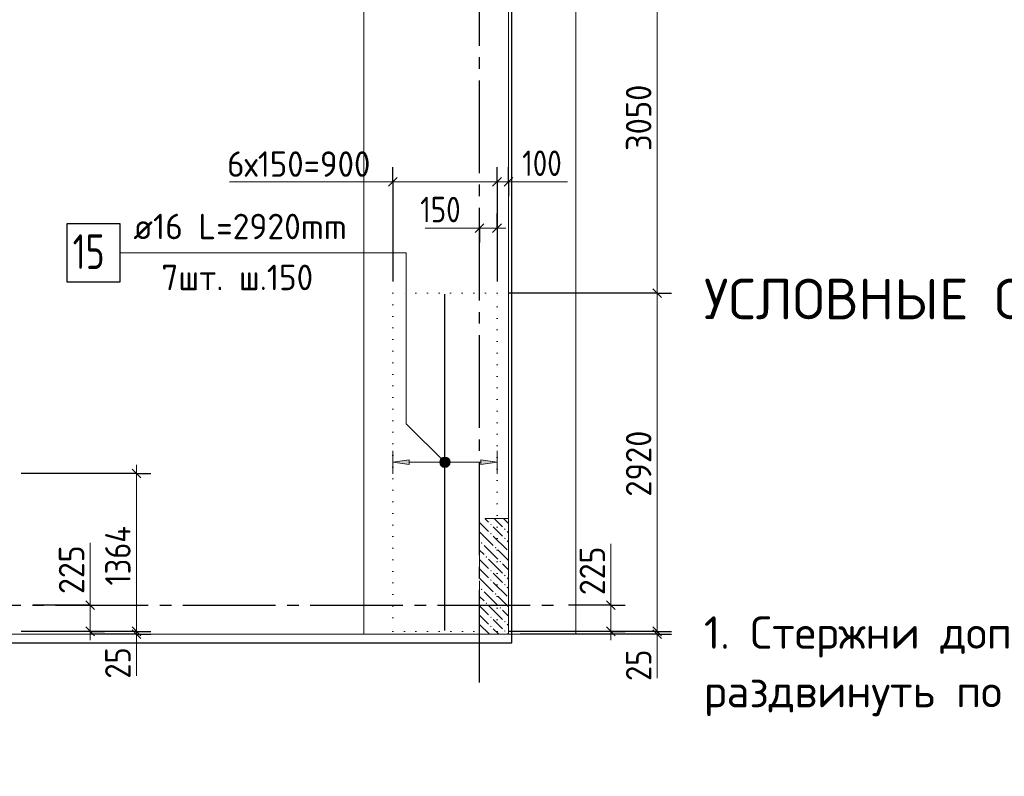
# Model space of a CAD drawing. Header units: millimetres. Extents: x 0 to 42000, y -76 to 29700.
# Tile 6 of 10: x 21090 to 29594, y 6005 to 12539. Entities that reach past the tile are written whole.
import ezdxf

# ---------------------------------------------------------------- set-up
doc = ezdxf.new("R2010")
doc.units = ezdxf.units.MM
for name, pattern in [('______2', [270, 200, -70]), ('______5', [1100, 800, -100, 100, -100]), ('______9', [100, 0, -100])]:
    doc.linetypes.add(name, pattern=pattern)
for name, color, linetype, lineweight in [('Standard', 7, 'Continuous', 25), ('ДОП Верх по У', 7, 'Continuous', 18), ('ЖБ Перекрытие верхний уровень', 7, 'Continuous', 18), ('Позиционная метка номер позиции', 7, 'Continuous', 13), ('Размерная линия_ общее', 7, 'Continuous', 13)]:
    doc.layers.add(name, color=color, linetype=linetype, lineweight=lineweight)
doc.layers.add('ЖБ Пилон', color=7, linetype='______2', lineweight=13, true_color=0xa0a0a0)
doc.layers.add('Оси', color=7, linetype='______5', lineweight=13, true_color=0x656565)
doc.styles.add('ISOCPEUR', font='txt')

msp = doc.modelspace()

# ---------------------------------------------------------------- hatches: boundary and pattern name
at = {"layer": 'ДОП Верх по У', "linetype": 'Continuous', "lineweight": 13, "transparency": 33554687}
msp.add_hatch(color=7, dxfattribs=at).paths.add_polyline_path([(24452.7, 8697), (24312.7, 8717), (24452.7, 8737)], flags=16)
msp.add_hatch(color=7, dxfattribs=at).paths.add_polyline_path([(25072.7, 8697), (25212.7, 8717), (25072.7, 8737)])
at = {"layer": 'ЖБ Пилон', "linetype": 'Continuous', "lineweight": 18, "transparency": 33554687}
for points in [[(25154.1, 8179.6), (25160.6, 8186.1), (25167.1, 8179.6), (25160.6, 8173.1)], [(25154.1, 8179.6), (25160.6, 8186.1), (25167.1, 8179.6), (25160.6, 8173.1)], [(25154.1, 8099.6), (25160.6, 8106.1), (25167.1, 8099.6), (25160.6, 8093.1)], [(25154.1, 8099.6), (25160.6, 8106.1), (25167.1, 8099.6), (25160.6, 8093.1)], [(25274.1, 8139.6), (25280.6, 8146.1), (25287.1, 8139.6), (25280.6, 8133.1)], [(25274.1, 8139.6), (25280.6, 8146.1), (25287.1, 8139.6), (25280.6, 8133.1)], [(25074.1, 8019.6), (25080.6, 8026.1), (25087.1, 8019.6), (25080.6, 8013.1)], [(25074.1, 8019.6), (25080.6, 8026.1), (25087.1, 8019.6), (25080.6, 8013.1)], [(25274.1, 8059.6), (25280.6, 8066.1), (25287.1, 8059.6), (25280.6, 8053.1)], [(25274.1, 8059.6), (25280.6, 8066.1), (25287.1, 8059.6), (25280.6, 8053.1)], [(25194.1, 7979.6), (25200.6, 7986.1), (25207.1, 7979.6), (25200.6, 7973.1)], [(25194.1, 7979.6), (25200.6, 7986.1), (25207.1, 7979.6), (25200.6, 7973.1)], [(25114.1, 7899.6), (25120.6, 7906.1), (25127.1, 7899.6), (25120.6, 7893.1)], [(25114.1, 7899.6), (25120.6, 7906.1), (25127.1, 7899.6), (25120.6, 7893.1)], [(25234.1, 7859.6), (25240.6, 7866.1), (25247.1, 7859.6), (25240.6, 7853.1)], [(25234.1, 7859.6), (25240.6, 7866.1), (25247.1, 7859.6), (25240.6, 7853.1)], [(25154.1, 7779.6), (25160.6, 7786.1), (25167.1, 7779.6), (25160.6, 7773.1)], [(25154.1, 7779.6), (25160.6, 7786.1), (25167.1, 7779.6), (25160.6, 7773.1)], [(25274.1, 7739.6), (25280.6, 7746.1), (25287.1, 7739.6), (25280.6, 7733.1)], [(25274.1, 7739.6), (25280.6, 7746.1), (25287.1, 7739.6), (25280.6, 7733.1)], [(25154.1, 7699.6), (25160.6, 7706.1), (25167.1, 7699.6), (25160.6, 7693.1)], [(25154.1, 7699.6), (25160.6, 7706.1), (25167.1, 7699.6), (25160.6, 7693.1)], [(25274.1, 7659.6), (25280.6, 7666.1), (25287.1, 7659.6), (25280.6, 7653.1)], [(25274.1, 7659.6), (25280.6, 7666.1), (25287.1, 7659.6), (25280.6, 7653.1)], [(25074.1, 7619.6), (25080.6, 7626.1), (25087.1, 7619.6), (25080.6, 7613.1)], [(25074.1, 7619.6), (25080.6, 7626.1), (25087.1, 7619.6), (25080.6, 7613.1)], [(25194.1, 7579.6), (25200.6, 7586.1), (25207.1, 7579.6), (25200.6, 7573.1)], [(25194.1, 7579.6), (25200.6, 7586.1), (25207.1, 7579.6), (25200.6, 7573.1)], [(25114.1, 7499.6), (25120.6, 7506.1), (25127.1, 7499.6), (25120.6, 7493.1)], [(25114.1, 7499.6), (25120.6, 7506.1), (25127.1, 7499.6), (25120.6, 7493.1)], [(25234.1, 7459.6), (25240.6, 7466.1), (25247.1, 7459.6), (25240.6, 7453.1)], [(25234.1, 7459.6), (25240.6, 7466.1), (25247.1, 7459.6), (25240.6, 7453.1)], [(25154.1, 7379.6), (25160.6, 7386.1), (25167.1, 7379.6), (25160.6, 7373.1)], [(25154.1, 7379.6), (25160.6, 7386.1), (25167.1, 7379.6), (25160.6, 7373.1)], [(25274.1, 7339.6), (25280.6, 7346.1), (25287.1, 7339.6), (25280.6, 7333.1)], [(25274.1, 7339.6), (25280.6, 7346.1), (25287.1, 7339.6), (25280.6, 7333.1)], [(25154.1, 7299.6), (25160.6, 7306.1), (25167.1, 7299.6), (25160.6, 7293.1)], [(25154.1, 7299.6), (25160.6, 7306.1), (25167.1, 7299.6), (25160.6, 7293.1)], [(25274.1, 7259.6), (25280.6, 7266.1), (25287.1, 7259.6), (25280.6, 7253.1)], [(25274.1, 7259.6), (25280.6, 7266.1), (25287.1, 7259.6), (25280.6, 7253.1)]]:
    msp.add_hatch(color=7, dxfattribs=at).paths.add_polyline_path(points, flags=16)
at = {"layer": 'Позиционная метка номер позиции', "linetype": 'Continuous', "lineweight": 13, "transparency": 33554687}
for points in [[(24730.9, 8685.2), (24774.2, 8760.3), (24719.5, 8705.5)], [(24719.5, 8705.5), (24774.2, 8760.3), (24751.3, 8760.3)], [(24719.5, 8705.5), (24751.3, 8760.3), (24719.5, 8728.5)], [(24719.5, 8728.5), (24751.3, 8760.3), (24730.9, 8748.8)], [(24730.9, 8685.2), (24794.5, 8748.8), (24774.2, 8760.3)], [(24751.3, 8673.7), (24794.5, 8748.8), (24730.9, 8685.2)], [(24751.3, 8673.7), (24806, 8728.5), (24794.5, 8748.8)], [(24774.2, 8673.7), (24806, 8728.5), (24751.3, 8673.7)], [(24774.2, 8673.7), (24806, 8705.5), (24806, 8728.5)], [(24806, 8705.5), (24774.2, 8673.7), (24794.5, 8685.2)]]:
    msp.add_hatch(color=7, dxfattribs=at).paths.add_polyline_path(points)

# ---------------------------------------------------------------- linework, layer by layer
at = {"layer": 'Standard', "color": 7, "linetype": '______9', "lineweight": 13, "transparency": 33554687}
for p, q in [((25212.7, 10177), (24312.7, 10177)), ((24312.7, 10177), (24312.7, 7257)), ((25212.7, 7257), (25212.7, 10177)), ((24312.7, 7257), (25212.7, 7257))]:
    msp.add_line(p, q, dxfattribs=at)
at = {"layer": 'Standard', "color": 254, "linetype": 'Continuous', "lineweight": 25, "true_color": 0xc4c4ff, "transparency": 33554687}
msp.add_lwpolyline([(7672.7, 7157), (25339.7, 7157), (25339.7, 25801), (7672.7, 25801), (7672.7, 7157)], dxfattribs=at)
at = {"layer": 'Standard', "color": 7, "linetype": 'Continuous', "lineweight": 13, "transparency": 33554687}
for points in [[(25892.7, 25732), (6812.7, 25732), (6812.7, 7232), (25892.7, 7232), (25892.7, 25732)], [(6812.7, 7232), (25312.7, 7232), (25312.7, 25732), (6812.7, 25732), (6812.7, 7232)], [(24062.7, 7232), (25312.7, 7232), (25312.7, 16732), (24062.7, 16732), (24062.7, 7232)]]:
    msp.add_lwpolyline(points, dxfattribs=at)
at = {"layer": 'ДОП Верх по У', "color": 7, "linetype": 'Continuous', "lineweight": 25, "transparency": 33554687}
msp.add_line((24762.7, 7265), (24762.7, 10169), dxfattribs=at)
at = {"layer": 'ДОП Верх по У', "color": 251, "linetype": 'Continuous', "lineweight": 13, "true_color": 0x494949, "transparency": 33554687}
for p, q in [((24312.7, 8717), (24312.7, 8817)), ((25212.7, 8717), (25212.7, 8817)), ((24312.7, 8717), (24452.7, 8737)), ((24452.7, 8697), (24312.7, 8717)), ((24312.7, 8717), (24312.7, 8617)), ((24312.7, 8717), (24312.7, 8717)), ((24452.7, 8737), (24452.7, 8697)), ((24452.7, 8717), (25072.7, 8717)), ((25212.7, 8717), (25072.7, 8737)), ((25072.7, 8737), (25072.7, 8697)), ((25072.7, 8697), (25212.7, 8717)), ((25212.7, 8717), (25212.7, 8617)), ((25212.7, 8717), (25212.7, 8717))]:
    msp.add_line(p, q, dxfattribs=at)
at = {"layer": 'ДОП Верх по У', "color": 7, "linetype": 'Continuous', "lineweight": 25, "transparency": 33554687}
msp.add_lwpolyline([(21497.4, 10276), (21957.4, 10276), (21957.4, 10776), (21497.4, 10776), (21497.4, 10276)], dxfattribs=at)
at = {"layer": 'ЖБ Перекрытие верхний уровень', "color": 7, "linetype": 'Continuous', "lineweight": 18, "transparency": 33554687}
for p, q in [((25312.7, 7232), (25312.7, 25732)), ((9062.7, 7232), (25312.7, 7232))]:
    msp.add_line(p, q, dxfattribs=at)
at = {"layer": 'ЖБ Пилон', "color": 253, "linetype": '______2', "lineweight": 13, "true_color": 0xa0a0a0, "transparency": 33554687}
for p, q in [((25312.7, 8232), (25062.7, 8232)), ((25062.7, 8232), (25062.7, 7232)), ((25312.7, 8232), (25062.7, 8232)), ((25062.7, 8232), (25062.7, 7232)), ((25312.7, 7232), (25312.7, 8232)), ((25312.7, 7232), (25312.7, 8232)), ((25062.7, 7232), (25312.7, 7232)), ((25062.7, 7232), (25312.7, 7232))]:
    msp.add_line(p, q, dxfattribs=at)
at = {"layer": 'ЖБ Пилон', "color": 9, "linetype": 'Continuous', "lineweight": 18, "true_color": 0xc7c7c7, "transparency": 33554687}
for p, q in [((25062.7, 8197.4), (25140.6, 8119.6)), ((25062.7, 8197.4), (25140.6, 8119.6)), ((25108.1, 8232), (25140.6, 8199.6)), ((25108.1, 8232), (25140.6, 8199.6)), ((25188.1, 8232), (25260.6, 8159.6)), ((25188.1, 8232), (25260.6, 8159.6)), ((25312.7, 8187.4), (25268.1, 8232)), ((25312.7, 8187.4), (25268.1, 8232)), ((25062.7, 8117.4), (25180.6, 7999.6)), ((25062.7, 8117.4), (25180.6, 7999.6)), ((25220.6, 8119.6), (25180.6, 8159.6)), ((25220.6, 8119.6), (25180.6, 8159.6)), ((25180.6, 8079.6), (25300.6, 7959.6)), ((25180.6, 8079.6), (25300.6, 7959.6)), ((25260.6, 8079.6), (25220.6, 8119.6)), ((25260.6, 8079.6), (25220.6, 8119.6)), ((25300.6, 8119.6), (25312.7, 8107.4)), ((25300.6, 8119.6), (25312.7, 8107.4)), ((25100.6, 7999.6), (25220.6, 7879.6)), ((25100.6, 7999.6), (25220.6, 7879.6)), ((25300.6, 8039.6), (25312.7, 8027.4)), ((25300.6, 8039.6), (25312.7, 8027.4)), ((25100.6, 7919.6), (25062.7, 7957.4)), ((25100.6, 7919.6), (25062.7, 7957.4)), ((25220.6, 7959.6), (25312.7, 7867.4)), ((25220.6, 7959.6), (25312.7, 7867.4)), ((25062.7, 7877.4), (25140.6, 7799.6)), ((25062.7, 7877.4), (25140.6, 7799.6)), ((25140.6, 7879.6), (25260.6, 7759.6)), ((25140.6, 7879.6), (25260.6, 7759.6)), ((25312.7, 7787.4), (25260.6, 7839.6)), ((25312.7, 7787.4), (25260.6, 7839.6)), ((25062.7, 7797.4), (25140.6, 7719.6)), ((25062.7, 7797.4), (25140.6, 7719.6)), ((25220.6, 7719.6), (25180.6, 7759.6)), ((25220.6, 7719.6), (25180.6, 7759.6)), ((25062.7, 7717.4), (25180.6, 7599.6)), ((25062.7, 7717.4), (25180.6, 7599.6)), ((25180.6, 7679.6), (25300.6, 7559.6)), ((25180.6, 7679.6), (25300.6, 7559.6)), ((25260.6, 7679.6), (25220.6, 7719.6)), ((25260.6, 7679.6), (25220.6, 7719.6)), ((25300.6, 7719.6), (25312.7, 7707.4)), ((25300.6, 7719.6), (25312.7, 7707.4)), ((25100.6, 7599.6), (25220.6, 7479.6)), ((25100.6, 7599.6), (25220.6, 7479.6)), ((25300.6, 7639.6), (25312.7, 7627.4)), ((25300.6, 7639.6), (25312.7, 7627.4)), ((25100.6, 7519.6), (25062.7, 7557.4)), ((25100.6, 7519.6), (25062.7, 7557.4)), ((25220.6, 7559.6), (25312.7, 7467.4)), ((25220.6, 7559.6), (25312.7, 7467.4)), ((25062.7, 7477.4), (25140.6, 7399.6)), ((25062.7, 7477.4), (25140.6, 7399.6)), ((25140.6, 7479.6), (25260.6, 7359.6)), ((25140.6, 7479.6), (25260.6, 7359.6)), ((25312.7, 7387.4), (25260.6, 7439.6)), ((25312.7, 7387.4), (25260.6, 7439.6)), ((25062.7, 7397.4), (25140.6, 7319.6)), ((25062.7, 7397.4), (25140.6, 7319.6)), ((25062.7, 7317.4), (25148.1, 7232)), ((25220.6, 7319.6), (25180.6, 7359.6)), ((25220.6, 7319.6), (25180.6, 7359.6)), ((25260.6, 7279.6), (25220.6, 7319.6)), ((25260.6, 7279.6), (25220.6, 7319.6)), ((25300.6, 7319.6), (25312.7, 7307.4)), ((25300.6, 7319.6), (25312.7, 7307.4)), ((25180.6, 7279.6), (25228.1, 7232)), ((25300.6, 7239.6), (25308.1, 7232))]:
    msp.add_line(p, q, dxfattribs=at)
for points in [[(25062.7, 7317.4), (25148.1, 7232), (25148.1, 7232), (25148.1, 7232), (25148.1, 7232)], [(25180.6, 7279.6), (25228.1, 7232), (25228.1, 7232), (25228.1, 7232), (25228.1, 7232)], [(25300.6, 7239.6), (25308.1, 7232), (25308.1, 7232), (25308.1, 7232), (25308.1, 7232)]]:
    msp.add_lwpolyline(points, dxfattribs=at)
at = {"layer": 'Оси', "color": 8, "linetype": '______5', "lineweight": -3, "transparency": 33554687}
for p, q in [((25062.7, 6814.7), (25062.7, 26504.5)), ((3800, 7482), (25730, 7482))]:
    msp.add_line(p, q, dxfattribs=at)
at = {"layer": 'Позиционная метка номер позиции', "color": 251, "linetype": 'Continuous', "lineweight": 13, "true_color": 0x656565, "transparency": 33554687}
for p, q in [((24312.7, 11139.6), (22902.7, 11139.6)), ((25312.7, 11139.6), (25822.7, 11139.6)), ((25062.7, 10739.6), (24592.7, 10739.6)), ((21698.1, 7482), (21698.1, 8022)), ((26196, 7482), (26196, 8012)), ((22098.1, 7232), (22098.1, 6872)), ((26596, 7232), (26596, 6852))]:
    msp.add_line(p, q, dxfattribs=at)
at = {"layer": 'Позиционная метка номер позиции', "color": 7, "linetype": 'Continuous', "lineweight": 13, "transparency": 33554687}
for p, q in [((24730.9, 8748.8), (24730.9, 8748.8)), ((24730.9, 8685.2), (24730.9, 8685.2)), ((24794.5, 8748.8), (24794.5, 8748.8)), ((24794.5, 8685.2), (24794.5, 8685.2))]:
    msp.add_line(p, q, dxfattribs=at)
msp.add_lwpolyline([(24762.7, 8717), (24429.4, 9050.3), (24429.4, 10526), (21957.4, 10526)], dxfattribs=at)
msp.add_circle((24762.7, 8717), 45, dxfattribs=at)
at = {"layer": 'Размерная линия_ общее', "color": 251, "linetype": 'Continuous', "lineweight": 13, "true_color": 0x656565, "transparency": 33554687}
for p, q in [((26596, 13227), (26596, 10177)), ((24312.7, 11139.6), (24237.7, 11139.6)), ((25212.7, 11139.6), (24312.7, 11139.6)), ((25312.7, 11139.6), (25212.7, 11139.6)), ((25312.7, 11139.6), (25387.7, 11139.6)), ((25062.7, 10739.6), (24987.7, 10739.6)), ((25212.7, 10739.6), (25062.7, 10739.6)), ((25212.7, 10739.6), (25287.7, 10739.6)), ((26596, 10177), (26596, 7257)), ((22098.1, 8621), (22098.1, 8696)), ((21698.1, 7482), (21698.1, 7557)), ((26196, 7482), (26196, 7557)), ((21698.1, 7257), (21698.1, 7482)), ((26196, 7482), (26196, 7257)), ((21698.1, 7257), (21698.1, 7182)), ((22098.1, 7257), (22098.1, 7232)), ((22098.1, 7232), (22098.1, 7157)), ((26196, 7257), (26196, 7182)), ((26596, 7257), (26596, 7232)), ((26596, 7232), (26596, 7157))]:
    msp.add_line(p, q, dxfattribs=at)
at = {"layer": 'Размерная линия_ общее', "color": 251, "linetype": 'Continuous', "lineweight": -3, "true_color": 0x656565, "transparency": 33554687}
for p, q in [((24312.7, 11139.6), (24312.7, 11264.6)), ((25212.7, 11139.6), (25212.7, 11264.6)), ((25312.7, 11139.6), (25312.7, 11264.6)), ((24312.7, 11139.6), (24312.7, 11014.7)), ((24312.7, 11139.6), (24312.7, 10277)), ((25212.7, 11139.6), (25212.7, 11014.7)), ((25212.7, 11139.6), (25212.7, 10277)), ((25312.7, 11139.6), (25312.7, 11014.7)), ((25312.7, 11139.6), (25312.7, 11139.6)), ((25062.7, 10739.6), (25062.7, 10864.6)), ((25212.7, 10739.6), (25212.7, 10864.6)), ((25062.7, 10739.6), (25062.7, 10614.7)), ((25062.7, 10739.6), (25062.7, 10717)), ((25212.7, 10739.6), (25212.7, 10614.7)), ((25212.7, 10739.6), (25212.7, 10277)), ((26596, 10177), (26471, 10177)), ((26596, 10177), (26721, 10177)), ((22098.1, 8621), (21102.7, 8621)), ((22098.1, 8621), (21973.1, 8621)), ((22098.1, 8621), (22223.1, 8621)), ((21698.1, 7482), (21202.7, 7482)), ((21698.1, 7482), (21573.1, 7482)), ((21698.1, 7482), (21823.1, 7482)), ((26196, 7482), (25830, 7482)), ((26196, 7482), (26071, 7482)), ((26196, 7482), (26321, 7482)), ((21698.1, 7257), (21202.7, 7257)), ((21698.1, 7257), (21573.1, 7257)), ((21698.1, 7257), (21823.1, 7257)), ((22098.1, 7257), (21973.1, 7257)), ((22098.1, 7232), (21973.1, 7232)), ((22098.1, 7257), (22223.1, 7257)), ((22098.1, 7232), (22223.1, 7232)), ((26196, 7257), (25830, 7257)), ((26196, 7257), (26071, 7257)), ((26196, 7257), (26321, 7257)), ((26596, 7257), (26471, 7257)), ((26596, 7232), (26471, 7232)), ((26596, 7257), (26721, 7257)), ((26596, 7232), (26721, 7232))]:
    msp.add_line(p, q, dxfattribs=at)
at = {"layer": 'Размерная линия_ общее', "color": 251, "linetype": 'Continuous', "lineweight": 25, "true_color": 0x656565, "transparency": 33554687}
for p, q in [((24350.2, 11177.1), (24275.2, 11102.1)), ((25250.2, 11177.1), (25175.2, 11102.1)), ((25350.2, 11177.1), (25275.2, 11102.1)), ((25100.2, 10777.1), (25025.2, 10702.1)), ((25250.2, 10777.1), (25175.2, 10702.1)), ((26558.5, 10214.5), (26633.5, 10139.5)), ((22060.6, 8658.5), (22135.6, 8583.5)), ((21735.6, 7444.5), (21660.6, 7519.5)), ((26158.5, 7519.5), (26233.5, 7444.5)), ((21735.6, 7219.5), (21660.6, 7294.5)), ((22060.6, 7294.5), (22135.6, 7219.5)), ((22060.6, 7269.5), (22135.6, 7194.5)), ((26158.5, 7294.5), (26233.5, 7219.5)), ((26558.5, 7294.5), (26633.5, 7219.5)), ((26558.5, 7269.5), (26633.5, 7194.5))]:
    msp.add_line(p, q, dxfattribs=at)
at = {"layer": 'Размерная линия_ общее', "color": 251, "linetype": 'Continuous', "lineweight": -3, "true_color": 0x656565, "transparency": 33554687}
for points in [[(26596, 10177), (26579, 10177), (26579, 10177), (26579, 10177), (26579, 10177), (25317.7, 10177)], [(22098.1, 7257), (22081.1, 7257), (22081.1, 7257), (21102.7, 7257)], [(22098.1, 7232), (22081.1, 7232), (22081.1, 7232), (21698.1, 7232)], [(26596, 7257), (26579, 7257), (26579, 7257), (25317.7, 7257)], [(26596, 7232), (26579, 7232), (26579, 7232), (25412.7, 7232)]]:
    msp.add_lwpolyline(points, dxfattribs=at)
at = {"layer": 'Размерная линия_ общее', "color": 251, "linetype": 'Continuous', "lineweight": 13, "true_color": 0x656565, "transparency": 33554687}
msp.add_lwpolyline([(22098.1, 8621), (22098.1, 7586.4), (22098.1, 7586.4), (22098.1, 7257)], dxfattribs=at)

# ---------------------------------------------------------------- texts
at = {"layer": 'Standard', "color": 7, "linetype": 'Continuous', "lineweight": 25, "transparency": 33554687, "insert": (27000, 9951.1), "char_height": 350, "width": 5755.333, "attachment_point": 7, "style": 'ISOCPEUR'}
msp.add_mtext('\\A1;{\\fISOCPEUR|i0|b0;\\H350.000000;\\W1.000000;\\C7;УСЛОВНЫЕ ОБОЗНАЧЕНИЯ:}\\P', dxfattribs=at)
at = {"layer": 'Standard', "color": 7, "linetype": 'Continuous', "lineweight": 13, "transparency": 33554687, "insert": (27000, 7386.7), "char_height": 280, "width": 12800.9, "attachment_point": 1, "line_spacing_factor": 1.084337}
msp.add_mtext('\\A1;{\\fISOCPEUR|i0|b0;\\H279.999995;\\W1.000000;\\C7;1. Стержни дополнительного армирования в зоне отверстий до 200 мм}\\P{\\fISOCPEUR|i0|b0;\\H279.999995;\\W1.000000;\\C7;раздвинуть по месту.}\\P', dxfattribs=at)
at = {"layer": 'ДОП Верх по У', "color": 7, "linetype": 'Continuous', "lineweight": 13, "transparency": 33554687, "attachment_point": 7, "style": 'ISOCPEUR'}
for s, insert, char_height, width in [('\\W0.96;ø16 L=2920mm ', (22072.4, 10643.3), 220, 2150.516), ('\\W0.75;15', (21547.4, 10386), 300, 472.272), ('\\W0.95;7шт. ш.150 ', (22314.4, 10203.3), 220, 1665.521)]:
    msp.add_mtext(s, dxfattribs=dict(at, insert=insert, char_height=char_height, width=width))
at = {"layer": 'Размерная линия_ общее', "color": 251, "linetype": 'Continuous', "lineweight": 25, "true_color": 0x656565, "transparency": 33554687, "char_height": 220, "attachment_point": 7, "rotation": 90, "style": 'ISOCPEUR'}
for s, insert, width in [('\\W0.93;3050', (26546, 11405), 718.094), ('\\W0.93;2920', (26546, 8420), 718.094), ('\\W0.87;1364', (22048.1, 7653), 689.431), ('\\W0.91;225', (21648.1, 7579.5), 561.981), ('\\W0.91;225', (26146, 7569.5), 561.988), ('\\W0.87;25', (22048.1, 6848.5), 403.924), ('\\W0.87;25', (26546, 6828.5), 403.924)]:
    msp.add_mtext(s, dxfattribs=dict(at, insert=insert, width=width))
at = {"layer": 'Размерная линия_ общее', "color": 251, "linetype": 'Continuous', "lineweight": 25, "true_color": 0x656565, "transparency": 33554687, "char_height": 220, "attachment_point": 7, "style": 'ISOCPEUR'}
for s, insert, width in [('\\W0.94;6х150=900', (22882, 11182.2), 1444.184), ('\\W0.83;100', (25430.2, 11189.7), 508.571), ('\\W0.83;150', (24549.2, 10789.7), 508.571)]:
    msp.add_mtext(s, dxfattribs=dict(at, insert=insert, width=width))

doc.saveas('drawing.dxf')
